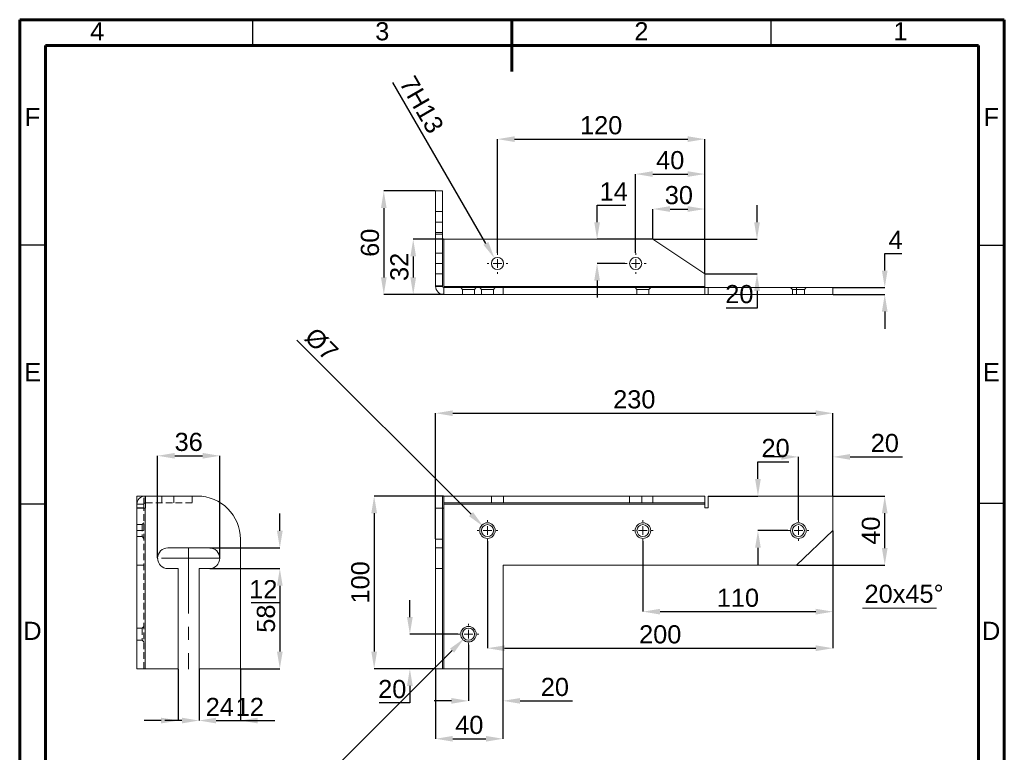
# Model space of a CAD drawing. Header units: millimetres. Extents: x 15 to 205, y 5 to 292.
# Tile 2 of 2: x 15 to 205, y 151 to 292. Entities that reach past the tile are written whole.
import ezdxf

# ---------------------------------------------------------------- set-up
doc = ezdxf.new("R2010")
doc.units = ezdxf.units.MM
doc.linetypes.add('CENTERX2', pattern=[20.32, 12.7, -2.54, 2.54, -2.54])
doc.linetypes.add('HIDDEN', pattern=[1.905, 1.27, -0.635])
doc.layers.get('0').update_dxf_attribs({"color": 18, "true_color": 0x000000})
doc.styles.add('SLDDIMSTYLE1', font='arial.ttf')
doc.styles.add('SLDDIMSTYLE2', font='arial.ttf')
doc.styles.add('SLDDIMSTYLE3', font='arial.ttf')
doc.styles.add('SLDTEXTSTYLE0', font='arial.ttf')
doc.dimstyles.new('SLDDIMSTYLE1', dxfattribs={"dimtxt": 3.5, "dimasz": 3.302, "dimexe": 0, "dimexo": 0.0625, "dimgap": 0.875, "dimtad": 1, "dimtoh": 1, "dimlfac": 3, "dimzin": 12, "dimdsep": 46, "dimtxsty": 'SLDDIMSTYLE1', "dimcen": 0.09, "dimadec": 0, "dimazin": 3, "dimtfac": 1, "dimtdec": 4, "dimtix": 1, "dimtofl": 0, "dimtmove": 1, "dimatfit": 3, "dimfxl": 1, "dimfrac": 2, "dimtolj": 1, "dimtzin": 1, "dimarcsym": 0})
doc.dimstyles.new('SLDDIMSTYLE2', dxfattribs={"dimtxt": 3.5, "dimasz": 3.302, "dimexe": 0, "dimexo": 0.0625, "dimgap": 0.875, "dimtad": 1, "dimtoh": 1, "dimlfac": 3, "dimzin": 12, "dimdsep": 46, "dimtxsty": 'SLDDIMSTYLE2', "dimcen": 0.09, "dimadec": 0, "dimazin": 3, "dimtfac": 1, "dimtdec": 4, "dimtix": 1, "dimtofl": 0, "dimtmove": 1, "dimatfit": 3, "dimfxl": 1, "dimfrac": 2, "dimtolj": 1, "dimtzin": 1, "dimarcsym": 0})
doc.dimstyles.new('SLDDIMSTYLE3', dxfattribs={"dimtxt": 3.5, "dimasz": 3.302, "dimexe": 0, "dimexo": 0.0625, "dimgap": 0.875, "dimtad": 1, "dimtoh": 1, "dimlfac": 3, "dimzin": 12, "dimdsep": 46, "dimtxsty": 'SLDDIMSTYLE3', "dimcen": 0, "dimadec": 0, "dimazin": 3, "dimtfac": 1, "dimtdec": 4, "dimtix": 1, "dimtofl": 0, "dimtmove": 1, "dimatfit": 3, "dimfxl": 1, "dimfrac": 2, "dimtolj": 1, "dimtzin": 1, "dimarcsym": 0})

# ---------------------------------------------------------------- blocks, each defined once
blk = doc.blocks.new('*D1')
at = {"color": 0, "lineweight": -2}
for p, q in [((95.26, 166.64), (95.26, 153.18)), ((108.26, 166.64), (108.26, 153.18)), ((98.57, 153.18), (104.96, 153.18))]:
    blk.add_line(p, q, dxfattribs=at)
at = {"color": 0}
for points in [[(98.57, 153.73), (98.57, 152.63), (95.26, 153.18)], [(104.96, 152.63), (104.96, 153.73), (108.26, 153.18)]]:
    blk.add_solid(points, dxfattribs=at)
at = {"layer": 'Defpoints', "color": 0}
for p in [(95.26, 166.7), (108.26, 166.7), (108.26, 153.18)]:
    blk.add_point(p, dxfattribs=at)
at = {"color": 0, "insert": (101.76, 155.84), "char_height": 3.5, "attachment_point": 5, "style": 'SLDDIMSTYLE1'}
blk.add_mtext('\\A1;40', dxfattribs=at)
blk = doc.blocks.new('*D8')
at = {"color": 0, "lineweight": -2}
for p, q in [((65.2, 193.33), (65.2, 196.64)), ((51.67, 190.03), (65.2, 190.03)), ((51.67, 186.03), (65.2, 186.03)), ((65.2, 182.73), (65.2, 179.43)), ((65.2, 179.43), (59.69, 179.43))]:
    blk.add_line(p, q, dxfattribs=at)
at = {"color": 0}
for points in [[(64.65, 193.33), (65.75, 193.33), (65.2, 190.03)], [(65.75, 182.73), (64.65, 182.73), (65.2, 186.03)]]:
    blk.add_solid(points, dxfattribs=at)
at = {"layer": 'Defpoints', "color": 0}
for p in [(51.61, 190.03), (51.61, 186.03), (65.2, 186.03)]:
    blk.add_point(p, dxfattribs=at)
at = {"color": 0, "insert": (62.01, 182.06), "char_height": 3.5, "attachment_point": 5, "style": 'SLDDIMSTYLE2'}
blk.add_mtext('\\A1;12', dxfattribs=at)
blk = doc.blocks.new('*D9')
at = {"color": 0, "lineweight": -2}
for p, q in [((51.67, 186.03), (65.2, 186.03)), ((65.2, 182.73), (65.2, 170)), ((57.67, 166.7), (65.2, 166.7))]:
    blk.add_line(p, q, dxfattribs=at)
at = {"color": 0}
for points in [[(65.75, 182.73), (64.65, 182.73), (65.2, 186.03)], [(64.65, 170), (65.75, 170), (65.2, 166.7)]]:
    blk.add_solid(points, dxfattribs=at)
at = {"layer": 'Defpoints', "color": 0}
for p in [(51.61, 186.03), (57.61, 166.7), (65.2, 166.7)]:
    blk.add_point(p, dxfattribs=at)
at = {"color": 0, "insert": (62.54, 176.37), "char_height": 3.5, "attachment_point": 5, "rotation": 90, "style": 'SLDDIMSTYLE1'}
blk.add_mtext('\\A1;58', dxfattribs=at)
blk = doc.blocks.new('*D10')
at = {"color": 0, "lineweight": -2}
for p, q in [((49.61, 166.64), (49.61, 156.7)), ((57.61, 166.64), (57.61, 156.7)), ((46.3, 156.7), (43, 156.7)), ((60.91, 156.7), (64.21, 156.7))]:
    blk.add_line(p, q, dxfattribs=at)
at = {"color": 0}
for points in [[(46.3, 156.15), (46.3, 157.25), (49.61, 156.7)], [(60.91, 157.25), (60.91, 156.15), (57.61, 156.7)]]:
    blk.add_solid(points, dxfattribs=at)
at = {"layer": 'Defpoints', "color": 0}
for p in [(49.61, 166.7), (57.61, 166.7), (57.61, 156.7)]:
    blk.add_point(p, dxfattribs=at)
at = {"color": 0, "insert": (53.61, 159.33), "char_height": 3.5, "attachment_point": 5, "style": 'SLDDIMSTYLE1'}
blk.add_mtext('\\A1;24', dxfattribs=at)
blk = doc.blocks.new('*D11')
at = {"color": 0, "lineweight": -2}
for p, q in [((45.61, 166.64), (45.61, 156.7)), ((49.61, 166.64), (49.61, 156.7)), ((42.3, 156.7), (39, 156.7)), ((52.91, 156.7), (62.6, 156.7))]:
    blk.add_line(p, q, dxfattribs=at)
at = {"color": 0}
for points in [[(42.3, 156.15), (42.3, 157.25), (45.61, 156.7)], [(52.91, 157.25), (52.91, 156.15), (49.61, 156.7)]]:
    blk.add_solid(points, dxfattribs=at)
at = {"layer": 'Defpoints', "color": 0}
for p in [(45.61, 166.7), (49.61, 166.7), (49.61, 156.7)]:
    blk.add_point(p, dxfattribs=at)
at = {"color": 0, "insert": (59.4, 159.33), "char_height": 3.5, "attachment_point": 5, "style": 'SLDDIMSTYLE2'}
blk.add_mtext('\\A1;12', dxfattribs=at)
blk = doc.blocks.new('*D12')
at = {"color": 0, "lineweight": -2}
for p, q in [((41.61, 188.1), (41.61, 207.81)), ((44.91, 207.81), (50.3, 207.81)), ((53.61, 188.1), (53.61, 207.81))]:
    blk.add_line(p, q, dxfattribs=at)
at = {"color": 0}
for points in [[(44.91, 208.36), (44.91, 207.26), (41.61, 207.81)], [(50.3, 207.26), (50.3, 208.36), (53.61, 207.81)]]:
    blk.add_solid(points, dxfattribs=at)
at = {"layer": 'Defpoints', "color": 0}
for p in [(53.61, 207.81), (41.61, 188.03), (53.61, 188.03)]:
    blk.add_point(p, dxfattribs=at)
at = {"color": 0, "insert": (47.61, 210.47), "char_height": 3.5, "attachment_point": 5, "style": 'SLDDIMSTYLE1'}
blk.add_mtext('\\A1;36', dxfattribs=at)
blk = doc.blocks.new('SW_CENTERMARKSYMBOL_5')
at = {"color": 0, "linetype": 'Continuous', "lineweight": 0}
for p, q in [((0, 1.67), (0, 2)), ((-1.67, 0), (-2, 0)), ((0, 0), (-0.83, 0)), ((0, 0), (0, 0.83)), ((0, 0), (0, -0.83)), ((0, 0), (0.83, 0)), ((1.67, 0), (2, 0)), ((0, -1.67), (0, -2))]:
    blk.add_line(p, q, dxfattribs=at)
blk = doc.blocks.new('SW_CENTERMARKSYMBOL_4')
at = {"color": 0, "linetype": 'Continuous', "lineweight": 0}
for p, q in [((0, 1.67), (0, 2)), ((-1.67, 0), (-2, 0)), ((0, 0), (-0.83, 0)), ((0, 0), (0, 0.83)), ((0, 0), (0, -0.83)), ((0, 0), (0.83, 0)), ((1.67, 0), (2, 0)), ((0, -1.67), (0, -2))]:
    blk.add_line(p, q, dxfattribs=at)
blk = doc.blocks.new('*D15')
at = {"color": 0, "linetype": 'Continuous', "lineweight": -2}
blk.add_line((104.96, 248.81), (87.02, 279.88), dxfattribs=at)
at = {"color": 0}
blk.add_solid([(104.49, 248.54), (105.44, 249.09), (106.61, 245.95)], dxfattribs=at)
at = {"layer": 'Defpoints', "color": 0}
for p in [(106.61, 245.95), (107.78, 243.93)]:
    blk.add_point(p, dxfattribs=at)
at = {"color": 0, "lineweight": 0, "insert": (92.57, 275.6), "char_height": 3.5, "attachment_point": 5, "rotation": 300, "style": 'SLDDIMSTYLE3'}
blk.add_mtext('\\A1;7H13', dxfattribs=at)
blk = doc.blocks.new('*D16')
at = {"color": 0, "lineweight": -2}
for p, q in [((95.2, 258.94), (85.26, 258.94)), ((85.26, 255.64), (85.26, 242.24)), ((96.78, 238.94), (85.26, 238.94))]:
    blk.add_line(p, q, dxfattribs=at)
at = {"color": 0}
for points in [[(85.81, 255.64), (84.71, 255.64), (85.26, 258.94)], [(84.71, 242.24), (85.81, 242.24), (85.26, 238.94)]]:
    blk.add_solid(points, dxfattribs=at)
at = {"layer": 'Defpoints', "color": 0}
for p in [(95.26, 258.94), (85.26, 238.94), (96.84, 238.94)]:
    blk.add_point(p, dxfattribs=at)
at = {"color": 0, "insert": (82.6, 248.94), "char_height": 3.5, "attachment_point": 5, "rotation": 90, "style": 'SLDDIMSTYLE1'}
blk.add_mtext('\\A1;60', dxfattribs=at)
blk = doc.blocks.new('*D17')
at = {"color": 0, "lineweight": -2}
for p, q in [((181.93, 246.88), (185.22, 246.88)), ((181.93, 243.58), (181.93, 246.88)), ((171.99, 240.28), (181.93, 240.28)), ((171.99, 238.94), (181.93, 238.94)), ((181.93, 235.64), (181.93, 232.34))]:
    blk.add_line(p, q, dxfattribs=at)
at = {"color": 0}
for points in [[(181.38, 243.58), (182.48, 243.58), (181.93, 240.28)], [(182.48, 235.64), (181.38, 235.64), (181.93, 238.94)]]:
    blk.add_solid(points, dxfattribs=at)
at = {"layer": 'Defpoints', "color": 0}
for p in [(171.93, 240.28), (181.93, 240.28), (171.93, 238.94)]:
    blk.add_point(p, dxfattribs=at)
at = {"color": 0, "insert": (184.02, 249.5), "char_height": 3.5, "attachment_point": 5, "style": 'SLDDIMSTYLE2'}
blk.add_mtext('\\A1;4', dxfattribs=at)
blk = doc.blocks.new('*D18')
at = {"color": 0, "lineweight": -2}
for p, q in [((96.78, 249.61), (90.94, 249.61)), ((90.94, 246.31), (90.94, 242.24)), ((96.78, 238.94), (90.94, 238.94))]:
    blk.add_line(p, q, dxfattribs=at)
at = {"color": 0}
for points in [[(91.49, 246.31), (90.39, 246.31), (90.94, 249.61)], [(90.39, 242.24), (91.49, 242.24), (90.94, 238.94)]]:
    blk.add_solid(points, dxfattribs=at)
at = {"layer": 'Defpoints', "color": 0}
for p in [(96.84, 249.61), (90.94, 238.94), (96.84, 238.94)]:
    blk.add_point(p, dxfattribs=at)
at = {"color": 0, "insert": (88.28, 244.28), "char_height": 3.5, "attachment_point": 5, "rotation": 90, "style": 'SLDDIMSTYLE1'}
blk.add_mtext('\\A1;32', dxfattribs=at)
blk = doc.blocks.new('*D19')
at = {"color": 0, "lineweight": -2}
for p, q in [((157.28, 252.91), (157.28, 256.21)), ((137.26, 249.61), (157.28, 249.61)), ((147.26, 242.94), (157.28, 242.94)), ((157.28, 239.64), (157.28, 236.34)), ((157.28, 236.34), (151.35, 236.34))]:
    blk.add_line(p, q, dxfattribs=at)
at = {"color": 0}
for points in [[(156.73, 252.91), (157.83, 252.91), (157.28, 249.61)], [(157.83, 239.64), (156.73, 239.64), (157.28, 242.94)]]:
    blk.add_solid(points, dxfattribs=at)
at = {"layer": 'Defpoints', "color": 0}
for p in [(137.2, 249.61), (147.2, 242.94), (157.28, 242.94)]:
    blk.add_point(p, dxfattribs=at)
at = {"color": 0, "insert": (153.88, 239), "char_height": 3.5, "attachment_point": 5, "style": 'SLDDIMSTYLE2'}
blk.add_mtext('\\A1;20', dxfattribs=at)
blk = doc.blocks.new('*D20')
at = {"color": 0, "lineweight": -2}
for p, q in [((137.2, 249.67), (137.2, 255.45)), ((140.5, 255.45), (143.9, 255.45)), ((147.2, 243), (147.2, 255.45))]:
    blk.add_line(p, q, dxfattribs=at)
at = {"color": 0}
for points in [[(140.5, 256), (140.5, 254.89), (137.2, 255.45)], [(143.9, 254.89), (143.9, 256), (147.2, 255.45)]]:
    blk.add_solid(points, dxfattribs=at)
at = {"layer": 'Defpoints', "color": 0}
for p in [(147.2, 255.45), (137.2, 249.61), (147.2, 242.94)]:
    blk.add_point(p, dxfattribs=at)
at = {"color": 0, "insert": (142.2, 258.11), "char_height": 3.5, "attachment_point": 5, "style": 'SLDDIMSTYLE1'}
blk.add_mtext('\\A1;30', dxfattribs=at)
blk = doc.blocks.new('*D21')
at = {"color": 0, "lineweight": -2}
for p, q in [((107.2, 247), (107.2, 268.94)), ((110.5, 268.94), (143.9, 268.94)), ((147.2, 243), (147.2, 268.94))]:
    blk.add_line(p, q, dxfattribs=at)
at = {"color": 0}
for points in [[(110.5, 269.49), (110.5, 268.39), (107.2, 268.94)], [(143.9, 268.39), (143.9, 269.49), (147.2, 268.94)]]:
    blk.add_solid(points, dxfattribs=at)
at = {"layer": 'Defpoints', "color": 0}
for p in [(147.2, 268.94), (107.2, 246.94), (147.2, 242.94)]:
    blk.add_point(p, dxfattribs=at)
at = {"color": 0, "insert": (127.2, 271.6), "char_height": 3.5, "attachment_point": 5, "style": 'SLDDIMSTYLE1'}
blk.add_mtext('\\A1;120', dxfattribs=at)
blk = doc.blocks.new('*D22')
at = {"color": 0, "lineweight": -2}
for p, q in [((133.86, 247), (133.86, 262.2)), ((137.17, 262.2), (143.9, 262.2)), ((147.2, 243), (147.2, 262.2))]:
    blk.add_line(p, q, dxfattribs=at)
at = {"color": 0}
for points in [[(137.17, 262.75), (137.17, 261.65), (133.86, 262.2)], [(143.9, 261.65), (143.9, 262.75), (147.2, 262.2)]]:
    blk.add_solid(points, dxfattribs=at)
at = {"layer": 'Defpoints', "color": 0}
for p in [(147.2, 262.2), (133.86, 246.94), (147.2, 242.94)]:
    blk.add_point(p, dxfattribs=at)
at = {"color": 0, "insert": (140.53, 264.86), "char_height": 3.5, "attachment_point": 5, "style": 'SLDDIMSTYLE1'}
blk.add_mtext('\\A1;40', dxfattribs=at)
blk = doc.blocks.new('*D23')
at = {"color": 0, "lineweight": -2}
for p, q in [((126.42, 256.21), (131.96, 256.21)), ((126.42, 252.91), (126.42, 256.21)), ((137.14, 249.61), (126.42, 249.61)), ((131.8, 244.94), (126.42, 244.94)), ((126.42, 241.64), (126.42, 238.34))]:
    blk.add_line(p, q, dxfattribs=at)
at = {"color": 0}
for points in [[(125.87, 252.91), (126.97, 252.91), (126.42, 249.61)], [(126.97, 241.64), (125.87, 241.64), (126.42, 244.94)]]:
    blk.add_solid(points, dxfattribs=at)
at = {"layer": 'Defpoints', "color": 0}
for p in [(126.42, 249.61), (137.2, 249.61), (131.86, 244.94)]:
    blk.add_point(p, dxfattribs=at)
at = {"color": 0, "insert": (129.63, 258.84), "char_height": 3.5, "attachment_point": 5, "style": 'SLDDIMSTYLE2'}
blk.add_mtext('\\A1;14', dxfattribs=at)
blk = doc.blocks.new('SW_CENTERMARKSYMBOL_3')
at = {"color": 0, "linetype": 'Continuous', "lineweight": 0}
for p, q in [((0, 1.67), (0, 2)), ((-1.67, 0), (-2, 0)), ((0, 0), (-0.83, 0)), ((0, 0), (0, 0.83)), ((0, 0), (0, -0.83)), ((0, 0), (0.83, 0)), ((1.67, 0), (2, 0)), ((0, -1.67), (0, -2))]:
    blk.add_line(p, q, dxfattribs=at)
blk = doc.blocks.new('SW_CENTERMARKSYMBOL_2')
at = {"color": 0, "linetype": 'Continuous', "lineweight": 0}
for p, q in [((0, 1.67), (0, 2)), ((-1.67, 0), (-2, 0)), ((0, 0), (-0.83, 0)), ((0, 0), (0, 0.83)), ((0, 0), (0, -0.83)), ((0, 0), (0.83, 0)), ((1.67, 0), (2, 0)), ((0, -1.67), (0, -2))]:
    blk.add_line(p, q, dxfattribs=at)
blk = doc.blocks.new('SW_CENTERMARKSYMBOL_1')
at = {"color": 0, "linetype": 'Continuous', "lineweight": 0}
for p, q in [((0, 1.67), (0, 2)), ((-1.67, 0), (-2, 0)), ((0, 0), (-0.83, 0)), ((0, 0), (0, 0.83)), ((0, 0), (0, -0.83)), ((0, 0), (0.83, 0)), ((1.67, 0), (2, 0)), ((0, -1.67), (0, -2))]:
    blk.add_line(p, q, dxfattribs=at)
blk = doc.blocks.new('SW_CENTERMARKSYMBOL_0')
at = {"color": 0, "linetype": 'Continuous', "lineweight": 0}
for p, q in [((0, 1.67), (0, 2)), ((-1.67, 0), (-2, 0)), ((0, 0), (-0.83, 0)), ((0, 0), (0, 0.83)), ((0, 0), (0, -0.83)), ((0, 0), (0.83, 0)), ((1.67, 0), (2, 0)), ((0, -1.67), (0, -2))]:
    blk.add_line(p, q, dxfattribs=at)
blk = doc.blocks.new('SW_NOTE_3')
at = {"color": 0, "linetype": 'Continuous', "lineweight": 0}
blk.add_line((14.34, 0), (0, 0), dxfattribs=at)
at = {"color": 0, "linetype": 'Continuous', "lineweight": 0, "insert": (0.42, 4.55), "char_height": 3.5, "width": 36.75, "attachment_point": 1, "style": 'SLDTEXTSTYLE0'}
blk.add_mtext('20x45°', dxfattribs=at)
blk = doc.blocks.new('*D29')
at = {"color": 0, "linetype": 'Continuous', "lineweight": -2}
blk.add_line((98.44, 170.21), (65.51, 137.28), dxfattribs=at)
at = {"color": 0}
blk.add_solid([(98.83, 169.82), (98.05, 170.6), (100.77, 172.54)], dxfattribs=at)
at = {"layer": 'Defpoints', "color": 0}
for p in [(102.42, 174.19), (100.77, 172.54)]:
    blk.add_point(p, dxfattribs=at)
at = {"color": 0, "lineweight": 0, "insert": (66.33, 142), "char_height": 3.5, "attachment_point": 5, "rotation": 45, "style": 'SLDDIMSTYLE3'}
blk.add_mtext('\\A1;%%c7', dxfattribs=at)
blk = doc.blocks.new('*D30')
at = {"color": 0, "linetype": 'Continuous', "lineweight": -2}
blk.add_line((102.1, 196.53), (68.49, 230.14), dxfattribs=at)
at = {"color": 0}
blk.add_solid([(101.72, 196.14), (102.49, 196.92), (104.44, 194.19)], dxfattribs=at)
at = {"layer": 'Defpoints', "color": 0}
for p in [(104.44, 194.19), (106.09, 192.54)]:
    blk.add_point(p, dxfattribs=at)
at = {"color": 0, "lineweight": 0, "insert": (73.21, 229.32), "char_height": 3.5, "attachment_point": 5, "rotation": 315, "style": 'SLDDIMSTYLE3'}
blk.add_mtext('\\A1;%%c7', dxfattribs=at)
blk = doc.blocks.new('*D31')
at = {"color": 0, "lineweight": -2}
for p, q in [((90.29, 176.67), (90.29, 179.97)), ((99.54, 173.37), (90.29, 173.37)), ((95.2, 166.7), (90.29, 166.7)), ((90.29, 163.4), (90.29, 160.1)), ((90.29, 160.1), (84.36, 160.1))]:
    blk.add_line(p, q, dxfattribs=at)
at = {"color": 0}
for points in [[(89.74, 176.67), (90.84, 176.67), (90.29, 173.37)], [(90.84, 163.4), (89.74, 163.4), (90.29, 166.7)]]:
    blk.add_solid(points, dxfattribs=at)
at = {"layer": 'Defpoints', "color": 0}
for p in [(99.6, 173.37), (90.29, 166.7), (95.26, 166.7)]:
    blk.add_point(p, dxfattribs=at)
at = {"color": 0, "insert": (86.89, 162.76), "char_height": 3.5, "attachment_point": 5, "style": 'SLDDIMSTYLE2'}
blk.add_mtext('\\A1;20', dxfattribs=at)
blk = doc.blocks.new('*D32')
at = {"color": 0, "lineweight": -2}
for p, q in [((101.6, 171.3), (101.6, 160.5)), ((108.26, 166.64), (108.26, 160.5)), ((98.3, 160.5), (94.99, 160.5)), ((111.57, 160.5), (121.67, 160.5))]:
    blk.add_line(p, q, dxfattribs=at)
at = {"color": 0}
for points in [[(98.3, 159.95), (98.3, 161.05), (101.6, 160.5)], [(111.57, 161.05), (111.57, 159.95), (108.26, 160.5)]]:
    blk.add_solid(points, dxfattribs=at)
at = {"layer": 'Defpoints', "color": 0}
for p in [(101.6, 171.37), (108.26, 166.7), (108.26, 160.5)]:
    blk.add_point(p, dxfattribs=at)
at = {"color": 0, "insert": (118.27, 163.16), "char_height": 3.5, "attachment_point": 5, "style": 'SLDDIMSTYLE2'}
blk.add_mtext('\\A1;20', dxfattribs=at)
blk = doc.blocks.new('*D33')
at = {"color": 0, "lineweight": -2}
for p, q in [((161.96, 207.6), (158.66, 207.6)), ((165.26, 195.43), (165.26, 207.6)), ((171.93, 200.1), (171.93, 207.6)), ((175.23, 207.6), (185.34, 207.6))]:
    blk.add_line(p, q, dxfattribs=at)
at = {"color": 0}
for points in [[(161.96, 207.05), (161.96, 208.15), (165.26, 207.6)], [(175.23, 208.15), (175.23, 207.05), (171.93, 207.6)]]:
    blk.add_solid(points, dxfattribs=at)
at = {"layer": 'Defpoints', "color": 0}
for p in [(171.93, 207.6), (171.93, 200.03), (165.26, 195.37)]:
    blk.add_point(p, dxfattribs=at)
at = {"color": 0, "insert": (181.94, 210.26), "char_height": 3.5, "attachment_point": 5, "style": 'SLDDIMSTYLE2'}
blk.add_mtext('\\A1;20', dxfattribs=at)
blk = doc.blocks.new('*D34')
at = {"color": 0, "lineweight": -2}
for p, q in [((171.93, 193.3), (171.93, 177.72)), ((135.26, 191.3), (135.26, 177.72)), ((138.57, 177.72), (168.63, 177.72))]:
    blk.add_line(p, q, dxfattribs=at)
at = {"color": 0}
for points in [[(138.57, 178.27), (138.57, 177.17), (135.26, 177.72)], [(168.63, 177.17), (168.63, 178.27), (171.93, 177.72)]]:
    blk.add_solid(points, dxfattribs=at)
at = {"layer": 'Defpoints', "color": 0}
for p in [(171.93, 193.37), (135.26, 191.37), (171.93, 177.72)]:
    blk.add_point(p, dxfattribs=at)
at = {"color": 0, "insert": (153.6, 180.38), "char_height": 3.5, "attachment_point": 5, "style": 'SLDDIMSTYLE1'}
blk.add_mtext('\\A1;110', dxfattribs=at)
blk = doc.blocks.new('*D35')
at = {"color": 0, "lineweight": -2}
for p, q in [((171.93, 193.3), (171.93, 170.66)), ((105.26, 191.3), (105.26, 170.66)), ((108.57, 170.66), (168.63, 170.66))]:
    blk.add_line(p, q, dxfattribs=at)
at = {"color": 0}
for points in [[(108.57, 171.21), (108.57, 170.11), (105.26, 170.66)], [(168.63, 170.11), (168.63, 171.21), (171.93, 170.66)]]:
    blk.add_solid(points, dxfattribs=at)
at = {"layer": 'Defpoints', "color": 0}
for p in [(171.93, 193.37), (105.26, 191.37), (171.93, 170.66)]:
    blk.add_point(p, dxfattribs=at)
at = {"color": 0, "insert": (138.6, 173.32), "char_height": 3.5, "attachment_point": 5, "style": 'SLDDIMSTYLE1'}
blk.add_mtext('\\A1;200', dxfattribs=at)
blk = doc.blocks.new('*D36')
at = {"color": 0, "lineweight": -2}
for p, q in [((157.46, 206.64), (163.39, 206.64)), ((157.46, 203.33), (157.46, 206.64)), ((147.93, 200.03), (157.46, 200.03)), ((163.2, 193.37), (157.46, 193.37)), ((157.46, 190.06), (157.46, 186.76))]:
    blk.add_line(p, q, dxfattribs=at)
at = {"color": 0}
for points in [[(156.91, 203.33), (158.01, 203.33), (157.46, 200.03)], [(158.01, 190.06), (156.91, 190.06), (157.46, 193.37)]]:
    blk.add_solid(points, dxfattribs=at)
at = {"layer": 'Defpoints', "color": 0}
for p in [(147.86, 200.03), (157.46, 200.03), (163.26, 193.37)]:
    blk.add_point(p, dxfattribs=at)
at = {"color": 0, "insert": (160.86, 209.3), "char_height": 3.5, "attachment_point": 5, "style": 'SLDDIMSTYLE2'}
blk.add_mtext('\\A1;20', dxfattribs=at)
blk = doc.blocks.new('*D37')
at = {"color": 0, "lineweight": -2}
for p, q in [((171.99, 200.03), (181.93, 200.03)), ((181.93, 190), (181.93, 196.73)), ((164.99, 186.7), (181.93, 186.7))]:
    blk.add_line(p, q, dxfattribs=at)
at = {"color": 0}
for points in [[(182.48, 196.73), (181.38, 196.73), (181.93, 200.03)], [(181.38, 190), (182.48, 190), (181.93, 186.7)]]:
    blk.add_solid(points, dxfattribs=at)
at = {"layer": 'Defpoints', "color": 0}
for p in [(171.93, 200.03), (181.93, 200.03), (164.93, 186.7)]:
    blk.add_point(p, dxfattribs=at)
at = {"color": 0, "insert": (179.27, 193.37), "char_height": 3.5, "attachment_point": 5, "rotation": 90, "style": 'SLDDIMSTYLE1'}
blk.add_mtext('\\A1;40', dxfattribs=at)
blk = doc.blocks.new('*D38')
at = {"color": 0, "lineweight": -2}
for p, q in [((96.78, 200.03), (83.4, 200.03)), ((83.4, 196.73), (83.4, 170)), ((95.2, 166.7), (83.4, 166.7))]:
    blk.add_line(p, q, dxfattribs=at)
at = {"color": 0}
for points in [[(83.95, 196.73), (82.85, 196.73), (83.4, 200.03)], [(82.85, 170), (83.95, 170), (83.4, 166.7)]]:
    blk.add_solid(points, dxfattribs=at)
at = {"layer": 'Defpoints', "color": 0}
for p in [(96.84, 200.03), (83.4, 166.7), (95.26, 166.7)]:
    blk.add_point(p, dxfattribs=at)
at = {"color": 0, "insert": (80.74, 183.37), "char_height": 3.5, "attachment_point": 5, "rotation": 90, "style": 'SLDDIMSTYLE1'}
blk.add_mtext('\\A1;100', dxfattribs=at)
blk = doc.blocks.new('*D39')
at = {"color": 0, "lineweight": -2}
for p, q in [((95.26, 191.76), (95.26, 216.03)), ((98.57, 216.03), (168.63, 216.03)), ((171.93, 200.1), (171.93, 216.03))]:
    blk.add_line(p, q, dxfattribs=at)
at = {"color": 0}
for points in [[(98.57, 216.58), (98.57, 215.48), (95.26, 216.03)], [(168.63, 215.48), (168.63, 216.58), (171.93, 216.03)]]:
    blk.add_solid(points, dxfattribs=at)
at = {"layer": 'Defpoints', "color": 0}
for p in [(171.93, 216.03), (171.93, 200.03), (95.26, 191.7)]:
    blk.add_point(p, dxfattribs=at)
at = {"color": 0, "insert": (133.6, 218.69), "char_height": 3.5, "attachment_point": 5, "style": 'SLDDIMSTYLE1'}
blk.add_mtext('\\A1;230', dxfattribs=at)

msp = doc.modelspace()

# ---------------------------------------------------------------- linework, layer by layer
at = {"color": 18, "linetype": 'Continuous', "lineweight": 60, "true_color": 0x000000}
for p, q in [((15, 292), (15, 5)), ((205, 292), (15, 292)), ((110, 282), (110, 292)), ((205, 5), (205, 292)), ((20, 10), (20, 287)), ((20, 287), (200, 287)), ((200, 287), (200, 10))]:
    msp.add_line(p, q, dxfattribs=at)
at = {"color": 18, "linetype": 'Continuous', "lineweight": 30, "true_color": 0x000000}
for p, q in [((60, 287), (60, 292)), ((160, 287), (160, 292)), ((20, 248.5), (15, 248.5)), ((200, 248.5), (205, 248.5)), ((20, 198.5), (15, 198.5)), ((200, 198.6509), (205, 198.6509))]:
    msp.add_line(p, q, dxfattribs=at)
at = {"color": 18, "linetype": 'Continuous', "lineweight": 15, "true_color": 0x000000}
for p, q in [((95.2643, 258.9422), (95.2643, 250.9422)), ((95.2643, 258.9422), (96.5977, 258.9422)), ((96.5977, 258.9422), (96.5977, 250.9422)), ((95.2643, 246.9422), (95.2643, 250.9422)), ((96.5977, 250.9422), (95.2643, 250.9422)), ((96.5977, 246.9422), (96.5977, 250.9422)), ((137.1977, 249.6088), (96.8432, 249.6088)), ((96.8432, 249.6088), (96.8432, 240.6088)), ((137.1977, 249.6088), (147.1977, 242.9422)), ((96.5977, 246.9422), (95.2643, 246.9422)), ((95.2643, 246.9422), (95.2643, 240.521)), ((96.5977, 246.9422), (96.5977, 240.521)), ((147.1977, 240.521), (147.1977, 242.9422)), ((96.5977, 240.521), (95.2643, 240.521)), ((96.8432, 240.6088), (96.8443, 240.6088)), ((96.8432, 240.2755), (108.2643, 240.2755)), ((96.8432, 240.2755), (96.8432, 238.9422)), ((96.8443, 240.6088), (96.8443, 240.521)), ((96.8443, 240.521), (96.8443, 240.2755)), ((147.1977, 240.521), (96.8443, 240.521)), ((108.2643, 240.2755), (164.931, 240.2755)), ((108.2643, 238.9422), (108.2643, 240.2755)), ((147.1977, 240.2755), (147.1977, 240.521)), ((164.931, 240.2755), (171.931, 240.2755)), ((164.931, 238.9422), (164.931, 240.2755)), ((171.931, 238.9422), (171.931, 240.2755)), ((96.8432, 238.9422), (108.2643, 238.9422)), ((108.2643, 238.9422), (164.931, 238.9422)), ((164.931, 238.9422), (171.931, 238.9422)), ((37.6051, 200.0329), (37.6051, 198.4541)), ((38.9384, 200.0329), (37.6051, 200.0329)), ((38.9384, 200.0137), (38.9384, 200.0329)), ((39.2717, 200.0329), (39.1839, 200.0329)), ((39.2717, 197.6996), (39.2717, 200.0329)), ((39.2717, 200.0329), (49.2717, 200.0329)), ((95.2643, 191.6996), (95.2643, 200.0329)), ((95.2643, 200.0329), (96.5977, 200.0329)), ((96.5977, 200.0329), (96.5977, 191.6996)), ((137.1977, 200.0329), (96.8432, 200.0329)), ((96.8432, 200.0329), (96.8432, 198.6996)), ((137.1977, 200.0329), (147.1977, 200.0329)), ((137.1977, 200.0329), (137.1977, 198.6996)), ((147.1977, 200.0329), (147.1977, 198.6996)), ((171.931, 200.0329), (147.8643, 200.0329)), ((147.8643, 197.7874), (147.8643, 200.0329)), ((171.931, 193.3663), (171.931, 200.0329)), ((37.6051, 198.4541), (37.6051, 197.6996)), ((37.6051, 197.6996), (39.1839, 197.6996)), ((37.6051, 166.6996), (37.6051, 197.6996)), ((38.9384, 197.6996), (38.9384, 198.4541)), ((39.2717, 198.6996), (39.1839, 198.6996)), ((39.1839, 197.6996), (39.2717, 197.6996)), ((39.1839, 197.6996), (39.1839, 166.6996)), ((96.8432, 197.6996), (96.5977, 197.6996)), ((137.1977, 198.6996), (96.8432, 198.6996)), ((96.8432, 197.6996), (96.8443, 197.6996)), ((96.8432, 166.6996), (96.8432, 197.6996)), ((96.8443, 198.6996), (96.8443, 198.4541)), ((96.8443, 197.6996), (96.8443, 198.4541)), ((96.8443, 198.4541), (147.1977, 198.4541)), ((137.1977, 198.6996), (147.1977, 198.6996)), ((147.1977, 198.4541), (147.1977, 198.6996)), ((147.1977, 198.4541), (147.1977, 197.7874)), ((147.1977, 197.7874), (147.8643, 197.7874)), ((164.931, 186.6996), (171.931, 193.3663)), ((43.6051, 190.0329), (51.6051, 190.0329)), ((57.6051, 191.6996), (57.6051, 166.6996)), ((95.2643, 191.6996), (95.2643, 166.6996)), ((96.5977, 191.6996), (95.2643, 191.6996)), ((96.5977, 191.6996), (96.5977, 166.6996)), ((108.2643, 166.6996), (108.2643, 186.6996)), ((108.2643, 186.6996), (164.931, 186.6996)), ((45.6051, 186.0329), (43.6051, 186.0329)), ((45.6051, 166.6996), (45.6051, 186.0329)), ((51.6051, 186.0329), (49.6051, 186.0329)), ((49.6051, 186.0329), (49.6051, 166.6996)), ((39.1839, 166.6996), (37.6051, 166.6996)), ((45.6051, 166.6996), (39.1839, 166.6996)), ((57.6051, 166.6996), (49.6051, 166.6996)), ((95.2643, 166.6996), (96.5977, 166.6996)), ((96.5977, 166.6996), (96.8432, 166.6996)), ((96.8432, 166.6996), (108.2643, 166.6996))]:
    msp.add_line(p, q, dxfattribs=at)
at = {"color": 18, "linetype": 'HIDDEN', "lineweight": 0, "true_color": 0x000000}
for p, q in [((96.5977, 254.9422), (95.2643, 254.9422)), ((96.5977, 252.9422), (95.2643, 252.9422)), ((95.2643, 250.6088), (96.5977, 250.6088)), ((96.5977, 244.9422), (95.2643, 244.9422)), ((95.2643, 242.9422), (96.5977, 242.9422)), ((96.5977, 240.6088), (95.2643, 240.6088)), ((96.8443, 238.9422), (96.8443, 240.2755)), ((100.0977, 240.2755), (100.431, 239.9422)), ((100.431, 239.9422), (100.431, 238.9422)), ((100.431, 239.9422), (101.5977, 239.9422)), ((101.5977, 239.9422), (102.7643, 239.9422)), ((102.7643, 239.9422), (103.0977, 240.2755)), ((102.7643, 238.9422), (102.7643, 239.9422)), ((103.7643, 240.2755), (104.0977, 239.9422)), ((104.0977, 239.9422), (104.0977, 238.9422)), ((104.0977, 239.9422), (105.2643, 239.9422)), ((105.2643, 239.9422), (106.431, 239.9422)), ((106.431, 239.9422), (106.7643, 240.2755)), ((106.431, 238.9422), (106.431, 239.9422)), ((133.7643, 240.2755), (134.0977, 239.9422)), ((134.0977, 239.9422), (134.0977, 238.9422)), ((134.0977, 239.9422), (135.2643, 239.9422)), ((135.2643, 239.9422), (136.431, 239.9422)), ((136.431, 239.9422), (136.7643, 240.2755)), ((136.431, 238.9422), (136.431, 239.9422)), ((147.1977, 240.2755), (147.1977, 238.9422)), ((147.8643, 240.2755), (147.8643, 238.9422)), ((163.7643, 240.2755), (164.0977, 239.9422)), ((164.0977, 239.9422), (164.0977, 238.9422)), ((164.0977, 239.9422), (165.2643, 239.9422)), ((165.2643, 239.9422), (166.431, 239.9422)), ((166.431, 239.9422), (166.7643, 240.2755)), ((166.431, 238.9422), (166.431, 239.9422)), ((38.9384, 198.4541), (38.9384, 200.0137)), ((39.1839, 198.6996), (39.1839, 200.0329)), ((41.6051, 200.0329), (41.6051, 198.6996)), ((42.4384, 200.0329), (42.4384, 198.6996)), ((44.7717, 198.6996), (44.7717, 200.0329)), ((48.2717, 200.0329), (48.2717, 198.6996)), ((96.8443, 198.6996), (96.8443, 200.0329)), ((106.031, 200.0329), (106.031, 198.6996)), ((108.3643, 198.6996), (108.3643, 200.0329)), ((132.6977, 200.0329), (132.6977, 198.6996)), ((135.031, 198.6996), (135.031, 200.0329)), ((38.9384, 198.4541), (37.6051, 198.4541)), ((38.9384, 197.7874), (37.6051, 197.7874)), ((38.9384, 166.6996), (38.9384, 197.6996)), ((48.2717, 198.6996), (39.2717, 198.6996)), ((96.5977, 197.6996), (95.2643, 197.6996)), ((38.6051, 194.5329), (37.6051, 194.5329)), ((38.9384, 194.8663), (38.6051, 194.5329)), ((38.6051, 194.5329), (38.6051, 192.1996)), ((37.6051, 193.3663), (38.9384, 193.3663)), ((37.6051, 192.1996), (38.6051, 192.1996)), ((38.6051, 192.1996), (38.9384, 191.8663)), ((96.5977, 190.0329), (95.2643, 190.0329)), ((37.6051, 186.6996), (38.9384, 186.6996)), ((96.5977, 186.0329), (95.2643, 186.0329)), ((38.9384, 174.8663), (38.6051, 174.5329)), ((38.6051, 174.5329), (37.6051, 174.5329)), ((38.6051, 174.5329), (38.6051, 172.1996)), ((37.6051, 172.1996), (38.6051, 172.1996)), ((38.6051, 172.1996), (38.9384, 171.8663))]:
    msp.add_line(p, q, dxfattribs=at)
at = {"color": 18, "linetype": 'CENTERX2', "lineweight": 0, "true_color": 0x000000}
for p, q in [((47.6051, 190.0329), (47.6051, 166.65)), ((42.3615, 188.0329), (53.6051, 188.0329))]:
    msp.add_line(p, q, dxfattribs=at)
at = {"color": 18, "linetype": 'Continuous', "lineweight": 15, "true_color": 0x000000}
for centre, radius in [((107.1977, 244.9422), 1.1667), ((133.8643, 244.9422), 1.1667), ((105.2643, 193.3663), 1.5), ((105.2643, 193.3663), 1.1667), ((135.2643, 193.3663), 1.5), ((135.2643, 193.3663), 1.1667), ((165.2643, 193.3663), 1.5), ((165.2643, 193.3663), 1.1667), ((101.5977, 173.3663), 1.5), ((101.5977, 173.3663), 1.1667)]:
    msp.add_circle(centre, radius, dxfattribs=at)
for centre, radius, start, end in [((96.8432, 240.521), 1.5789, 180, 270), ((96.8432, 240.521), 0.2455, 180, 270), ((39.1839, 198.4541), 1.5789, 90, 180), ((49.2717, 191.6996), 8.3333, 0, 90), ((39.1839, 198.4541), 0.2455, 90, 180), ((43.6051, 188.0329), 2, 90, 270), ((51.6051, 188.0329), 2, 270, 90)]:
    msp.add_arc(centre, radius, start, end, dxfattribs=at)
at = {"color": 18, "linetype": 'Continuous', "lineweight": 0, "true_color": 0x000000}
for p in [(41.6051, 188.0329), (53.6051, 188.0329)]:
    msp.add_point(p, dxfattribs=at)

# ---------------------------------------------------------------- block references
for name, p in [('SW_CENTERMARKSYMBOL_4', (107.1977, 244.9422)), ('SW_CENTERMARKSYMBOL_5', (133.8643, 244.9422)), ('SW_CENTERMARKSYMBOL_2', (105.2643, 193.3663)), ('SW_CENTERMARKSYMBOL_1', (135.2643, 193.3663)), ('SW_CENTERMARKSYMBOL_0', (165.2643, 193.3663)), ('SW_NOTE_3', (177.6072, 178.3705)), ('SW_CENTERMARKSYMBOL_3', (101.5977, 173.3663))]:
    msp.add_blockref(name, p, dxfattribs=at)

# ---------------------------------------------------------------- texts
at = {"color": 18, "linetype": 'Continuous', "lineweight": 0, "true_color": 0x000000, "char_height": 3.5, "attachment_point": 2, "style": 'SLDTEXTSTYLE0'}
for s, insert, width in [('4', (29.9648, 291.5165), 11.831522), ('3', (84.9648, 291.5165), 11.603261), ('2', (134.9648, 291.5165), 11.641304), ('1', (184.9648, 291.5165), 9.625), ('F', (17.4635, 274.9595), 11.717391), ('F', (202.4635, 274.9595), 11.717391), ('E', (17.5061, 225.7095), 12.211957), ('E', (202.5061, 225.7095), 12.211957), ('D', (17.4599, 175.7665), 12.820652), ('D', (202.4599, 175.7665), 12.820652)]:
    msp.add_mtext(s, dxfattribs=dict(at, insert=insert, width=width))

# ---------------------------------------------------------------- dimensions: what is measured, and where the dimension line sits
at = {"color": 18, "linetype": 'Continuous', "lineweight": 0, "true_color": 0x000000}
dim = msp.add_diameter_dim_2p(p1=(107.781, 243.9318), p2=(106.6143, 245.9525), text='7H13', dimstyle='SLDDIMSTYLE3', override={"dimscale": 1, "dimasz": 3.302, "dimtad": 1, "dimtih": 0, "dimtoh": 0, "dimlfac": 3, "dimtxsty": 'SLDDIMSTYLE3', "dimsah": 1}, dxfattribs=at)
dim.commit()
dim.dimension.update_dxf_attribs({"geometry": '*D15', "text_midpoint": (90.2671, 274.2667), "dimtype": 163})
for base, p1, p2, dimstyle, override, picture, middle in [((147.1977, 268.9422), (107.1977, 246.9422), (147.1977, 242.9422), 'SLDDIMSTYLE1', {"dimscale": 1, "dimtxt": 3.5, "dimasz": 3.302, "dimexe": 0, "dimgap": 0.875, "dimtad": 1, "dimtih": 0, "dimdec": 2, "dimlfac": 3, "dimzin": 12, "dimtxsty": 'SLDDIMSTYLE1', "dimazin": 0, "dimtix": 0, "dimtmove": 0, "dimfrac": 2, "dimtzin": 1}, '*D21', (127.1977, 271.6039)), ((147.1977, 262.2013), (133.8643, 246.9422), (147.1977, 242.9422), 'SLDDIMSTYLE1', {"dimscale": 1, "dimtxt": 3.5, "dimasz": 3.302, "dimexe": 0, "dimgap": 0.875, "dimtad": 1, "dimtih": 0, "dimdec": 2, "dimlfac": 3, "dimzin": 12, "dimtxsty": 'SLDDIMSTYLE1', "dimazin": 0, "dimtix": 0, "dimtmove": 0, "dimfrac": 2, "dimtzin": 1}, '*D22', (140.531, 264.8631)), ((147.1977, 255.4452), (137.1977, 249.6088), (147.1977, 242.9422), 'SLDDIMSTYLE1', {"dimscale": 1, "dimtxt": 3.5, "dimasz": 3.302, "dimexe": 0, "dimgap": 0.875, "dimtad": 1, "dimtih": 0, "dimdec": 2, "dimlfac": 3, "dimzin": 12, "dimtxsty": 'SLDDIMSTYLE1', "dimazin": 0, "dimtix": 0, "dimtmove": 0, "dimfrac": 2, "dimtzin": 1}, '*D20', (142.1977, 258.1069)), ((171.931, 216.0329), (95.2643, 191.6996), (171.931, 200.0329), 'SLDDIMSTYLE1', {"dimscale": 1, "dimtxt": 3.5, "dimasz": 3.302, "dimexe": 0, "dimgap": 0.875, "dimtad": 1, "dimtih": 0, "dimdec": 2, "dimlfac": 3, "dimzin": 12, "dimtxsty": 'SLDDIMSTYLE1', "dimazin": 0, "dimtix": 0, "dimtmove": 0, "dimfrac": 2, "dimtzin": 1}, '*D39', (133.5977, 218.6947)), ((53.6051, 207.8085), (41.6051, 188.0329), (53.6051, 188.0329), 'SLDDIMSTYLE1', {"dimscale": 1, "dimtxt": 3.5, "dimasz": 3.302, "dimexe": 0, "dimgap": 0.875, "dimtad": 1, "dimtih": 0, "dimdec": 2, "dimlfac": 3, "dimzin": 12, "dimtxsty": 'SLDDIMSTYLE1', "dimazin": 0, "dimtix": 0, "dimtmove": 0, "dimfrac": 2, "dimtzin": 1}, '*D12', (47.6051, 210.4702)), ((171.931, 207.5958), (165.2643, 195.3663), (171.931, 200.0329), 'SLDDIMSTYLE2', {"dimscale": 1, "dimtxt": 3.5, "dimasz": 3.302, "dimexe": 0, "dimgap": 0.875, "dimtad": 1, "dimtih": 0, "dimdec": 2, "dimlfac": 3, "dimzin": 12, "dimtxsty": 'SLDDIMSTYLE2', "dimazin": 0, "dimtix": 0, "dimtmove": 0, "dimfrac": 2, "dimtzin": 1}, '*D33', (181.937, 210.2575)), ((171.931, 170.6561), (105.2643, 191.3663), (171.931, 193.3663), 'SLDDIMSTYLE1', {"dimscale": 1, "dimtxt": 3.5, "dimasz": 3.302, "dimexe": 0, "dimgap": 0.875, "dimtad": 1, "dimtih": 0, "dimdec": 2, "dimlfac": 3, "dimzin": 12, "dimtxsty": 'SLDDIMSTYLE1', "dimazin": 0, "dimtix": 0, "dimtmove": 0, "dimfrac": 2, "dimtzin": 1}, '*D35', (138.5977, 173.3179)), ((171.931, 177.7176), (135.2643, 191.3663), (171.931, 193.3663), 'SLDDIMSTYLE1', {"dimscale": 1, "dimtxt": 3.5, "dimasz": 3.302, "dimexe": 0, "dimgap": 0.875, "dimtad": 1, "dimtih": 0, "dimdec": 2, "dimlfac": 3, "dimzin": 12, "dimtxsty": 'SLDDIMSTYLE1', "dimazin": 0, "dimtix": 0, "dimtmove": 0, "dimfrac": 2, "dimtzin": 1}, '*D34', (153.5977, 180.3793)), ((108.2643, 160.4974), (101.5977, 171.3663), (108.2643, 166.6996), 'SLDDIMSTYLE2', {"dimscale": 1, "dimtxt": 3.5, "dimasz": 3.302, "dimexe": 0, "dimgap": 0.875, "dimtad": 1, "dimtih": 0, "dimdec": 2, "dimlfac": 3, "dimzin": 12, "dimtxsty": 'SLDDIMSTYLE2', "dimazin": 0, "dimtix": 0, "dimtmove": 0, "dimfrac": 2, "dimtzin": 1}, '*D32', (118.2703, 163.1591)), ((49.6051, 156.6996), (45.6051, 166.6996), (49.6051, 166.6996), 'SLDDIMSTYLE2', {"dimscale": 1, "dimtxt": 3.5, "dimasz": 3.302, "dimexe": 0, "dimgap": 0.875, "dimtad": 1, "dimtih": 0, "dimdec": 2, "dimlfac": 3, "dimzin": 12, "dimtxsty": 'SLDDIMSTYLE2', "dimazin": 0, "dimtix": 0, "dimtmove": 0, "dimfrac": 2, "dimtzin": 1}, '*D11', (59.4046, 159.3316)), ((57.6051, 156.6996), (49.6051, 166.6996), (57.6051, 166.6996), 'SLDDIMSTYLE1', {"dimscale": 1, "dimtxt": 3.5, "dimasz": 3.302, "dimexe": 0, "dimgap": 0.875, "dimtad": 1, "dimtih": 0, "dimdec": 2, "dimlfac": 3, "dimzin": 12, "dimtxsty": 'SLDDIMSTYLE1', "dimazin": 0, "dimtix": 0, "dimtmove": 0, "dimfrac": 2, "dimtzin": 1}, '*D10', (53.6051, 159.3316))]:
    dim = msp.add_linear_dim(base=base, p1=p1, p2=p2, dimstyle=dimstyle, override=override)
    dim.commit()
    dim.dimension.update_dxf_attribs({"geometry": picture, "text_midpoint": middle})
for base, p1, p2, dimstyle, override, picture, middle in [((126.4222, 249.6088), (131.8643, 244.9422), (137.1977, 249.6088), 'SLDDIMSTYLE2', {"dimscale": 1, "dimtxt": 3.5, "dimasz": 3.302, "dimexe": 0, "dimgap": 0.875, "dimtad": 1, "dimtih": 0, "dimdec": 2, "dimlfac": 3, "dimzin": 12, "dimtxsty": 'SLDDIMSTYLE2', "dimazin": 0, "dimtix": 0, "dimtmove": 0, "dimfrac": 2, "dimtzin": 1}, '*D23', (129.6299, 258.8448)), ((85.2643, 238.9422), (95.2643, 258.9422), (96.8432, 238.9422), 'SLDDIMSTYLE1', {"dimscale": 1, "dimtxt": 3.5, "dimasz": 3.302, "dimexe": 0, "dimgap": 0.875, "dimtad": 1, "dimtih": 0, "dimdec": 2, "dimlfac": 3, "dimzin": 12, "dimtxsty": 'SLDDIMSTYLE1', "dimazin": 0, "dimtix": 0, "dimtmove": 0, "dimfrac": 2, "dimtzin": 1}, '*D16', (82.6026, 248.9422)), ((157.2779, 242.9422), (137.1977, 249.6088), (147.1977, 242.9422), 'SLDDIMSTYLE2', {"dimscale": 1, "dimtxt": 3.5, "dimasz": 3.302, "dimexe": 0, "dimgap": 0.875, "dimtad": 1, "dimtih": 0, "dimdec": 2, "dimlfac": 3, "dimzin": 12, "dimtxsty": 'SLDDIMSTYLE2', "dimazin": 0, "dimtix": 0, "dimtmove": 0, "dimfrac": 2, "dimtzin": 1}, '*D19', (153.8759, 238.9999)), ((181.931, 240.2755), (171.931, 238.9422), (171.931, 240.2755), 'SLDDIMSTYLE2', {"dimscale": 1, "dimtxt": 3.5, "dimasz": 3.302, "dimexe": 0, "dimgap": 0.875, "dimtad": 1, "dimtih": 0, "dimdec": 2, "dimlfac": 3, "dimzin": 12, "dimtxsty": 'SLDDIMSTYLE2', "dimazin": 0, "dimtix": 0, "dimtmove": 0, "dimfrac": 2, "dimtzin": 1}, '*D17', (184.0152, 249.5045)), ((90.9393, 238.9422), (96.8432, 249.6088), (96.8432, 238.9422), 'SLDDIMSTYLE1', {"dimscale": 1, "dimtxt": 3.5, "dimasz": 3.302, "dimexe": 0, "dimgap": 0.875, "dimtad": 1, "dimtih": 0, "dimdec": 2, "dimlfac": 3, "dimzin": 12, "dimtxsty": 'SLDDIMSTYLE1', "dimazin": 0, "dimtix": 0, "dimtmove": 0, "dimfrac": 2, "dimtzin": 1}, '*D18', (88.2775, 244.2755)), ((157.4573, 200.0329), (163.2643, 193.3663), (147.8643, 200.0329), 'SLDDIMSTYLE2', {"dimscale": 1, "dimtxt": 3.5, "dimasz": 3.302, "dimexe": 0, "dimgap": 0.875, "dimtad": 1, "dimtih": 0, "dimdec": 2, "dimlfac": 3, "dimzin": 12, "dimtxsty": 'SLDDIMSTYLE2', "dimazin": 0, "dimtix": 0, "dimtmove": 0, "dimfrac": 2, "dimtzin": 1}, '*D36', (160.8593, 209.2987)), ((83.4009, 166.6996), (96.8432, 200.0329), (95.2643, 166.6996), 'SLDDIMSTYLE1', {"dimscale": 1, "dimtxt": 3.5, "dimasz": 3.302, "dimexe": 0, "dimgap": 0.875, "dimtad": 1, "dimtih": 0, "dimdec": 2, "dimlfac": 3, "dimzin": 12, "dimtxsty": 'SLDDIMSTYLE1', "dimazin": 0, "dimtix": 0, "dimtmove": 0, "dimfrac": 2, "dimtzin": 1}, '*D38', (80.7392, 183.3663)), ((181.931, 200.0329), (164.931, 186.6996), (171.931, 200.0329), 'SLDDIMSTYLE1', {"dimscale": 1, "dimtxt": 3.5, "dimasz": 3.302, "dimexe": 0, "dimgap": 0.875, "dimtad": 1, "dimtih": 0, "dimdec": 2, "dimlfac": 3, "dimzin": 12, "dimtxsty": 'SLDDIMSTYLE1', "dimazin": 0, "dimtix": 0, "dimtmove": 0, "dimfrac": 2, "dimtzin": 1}, '*D37', (179.2692, 193.3663)), ((65.202, 186.0329), (51.6051, 190.0329), (51.6051, 186.0329), 'SLDDIMSTYLE2', {"dimscale": 1, "dimtxt": 3.5, "dimasz": 3.302, "dimexe": 0, "dimgap": 0.875, "dimtad": 1, "dimtih": 0, "dimdec": 2, "dimlfac": 3, "dimzin": 12, "dimtxsty": 'SLDDIMSTYLE2', "dimazin": 0, "dimtix": 0, "dimtmove": 0, "dimfrac": 2, "dimtzin": 1}, '*D8', (62.0065, 182.0609)), ((65.202, 166.6996), (51.6051, 186.0329), (57.6051, 166.6996), 'SLDDIMSTYLE1', {"dimscale": 1, "dimtxt": 3.5, "dimasz": 3.302, "dimexe": 0, "dimgap": 0.875, "dimtad": 1, "dimtih": 0, "dimdec": 2, "dimlfac": 3, "dimzin": 12, "dimtxsty": 'SLDDIMSTYLE1', "dimazin": 0, "dimtix": 0, "dimtmove": 0, "dimfrac": 2, "dimtzin": 1}, '*D9', (62.5402, 176.3663)), ((90.2899, 166.6996), (99.5977, 173.3663), (95.2643, 166.6996), 'SLDDIMSTYLE2', {"dimscale": 1, "dimtxt": 3.5, "dimasz": 3.302, "dimexe": 0, "dimgap": 0.875, "dimtad": 1, "dimtih": 0, "dimdec": 2, "dimlfac": 3, "dimzin": 12, "dimtxsty": 'SLDDIMSTYLE2', "dimazin": 0, "dimtix": 0, "dimtmove": 0, "dimfrac": 2, "dimtzin": 1}, '*D31', (86.8879, 162.7574))]:
    dim = msp.add_linear_dim(base=base, p1=p1, p2=p2, angle=90, dimstyle=dimstyle, override=override)
    dim.commit()
    dim.dimension.update_dxf_attribs({"geometry": picture, "text_midpoint": middle})
for p1, p2, picture, middle in [((106.0893, 192.5413), (104.4394, 194.1912), '*D30', (71.264, 227.3667)), ((102.4226, 174.1912), (100.7727, 172.5413), '*D29', (68.2813, 140.0499))]:
    dim = msp.add_diameter_dim_2p(p1=p1, p2=p2, dimstyle='SLDDIMSTYLE3', override={"dimscale": 1, "dimasz": 3.302, "dimtad": 1, "dimtih": 0, "dimtoh": 0, "dimlfac": 3, "dimtxsty": 'SLDDIMSTYLE3', "dimsah": 1}, dxfattribs=at)
    dim.commit()
    dim.dimension.update_dxf_attribs({"geometry": picture, "text_midpoint": middle, "dimtype": 163})
dim = msp.add_linear_dim(base=(108.2643, 153.1826), p1=(95.2643, 166.6996), p2=(108.2643, 166.6996), text='40', dimstyle='SLDDIMSTYLE1', override={"dimscale": 1, "dimtxt": 3.5, "dimasz": 3.302, "dimexe": 0, "dimgap": 0.875, "dimtad": 1, "dimtih": 0, "dimdec": 2, "dimlfac": 3, "dimzin": 12, "dimtxsty": 'SLDDIMSTYLE1', "dimazin": 0, "dimtix": 0, "dimtmove": 0, "dimfrac": 2, "dimtzin": 1})
dim.commit()
dim.dimension.update_dxf_attribs({"geometry": '*D1', "text_midpoint": (101.7643, 155.8444)})

doc.saveas('drawing.dxf')
